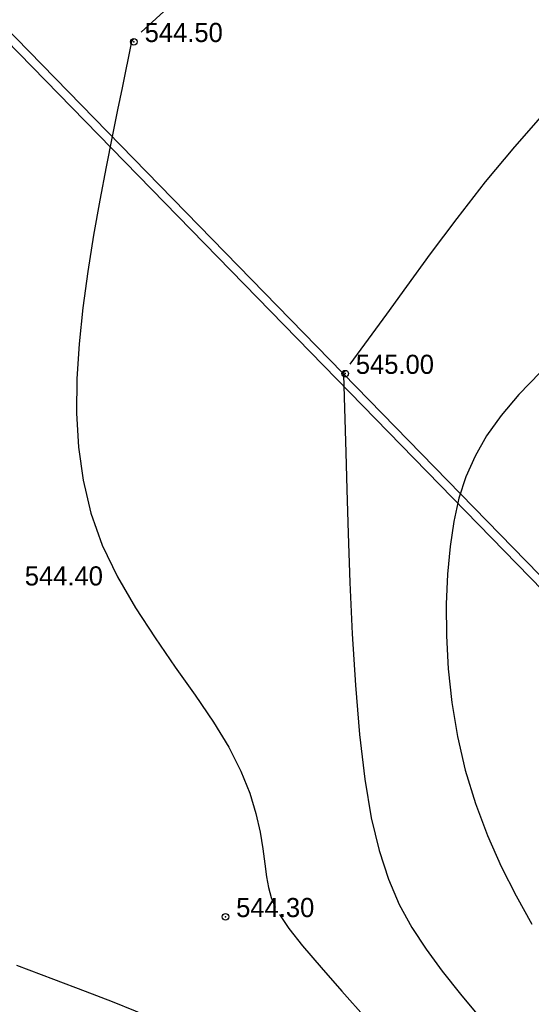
# Model space of a CAD drawing. Extents: x 0 to 362422, y 0 to 4201735.
# Tile 245 of 256: x 360174 to 360197, y 4200463 to 4200508. Entities that reach past the tile are written whole.
import ezdxf

# ---------------------------------------------------------------- set-up
doc = ezdxf.new("R2010")
doc.units = 0
doc.header["$LTSCALE"] = 0.5
doc.header["$MEASUREMENT"] = 0
doc.header["$PDMODE"] = 32
doc.header["$PDSIZE"] = 0.3
doc.linetypes.add('CONTI', pattern=[0])
for name, color, linetype in [('(004) Точки рельефа', 7, 'Continuous'), ('(040) Ограда', 7, 'Continuous'), ('GORIZDEFAULT', 32, 'CONTI'), ('PI_TTDEFAULT', 5, 'CONTI')]:
    doc.layers.add(name, color=color, linetype=linetype)
doc.layers.add('(032) Горизонтали утолщенные', color=32, linetype='Continuous', lineweight=30)
doc.layers.add('.', color=7, linetype='Continuous', lineweight=15)
doc.styles.add('D-431', font='txt')
doc.linetypes.add('ОГРАДА_ГЛИН', pattern='A,4,["|",Standard,S=0.8,R=0,X=0,Y=-0.8],0.5,["|",Standard,S=0.8,R=0,X=0,Y=-0.8],3.5', length=8)

# ---------------------------------------------------------------- blocks, each defined once
blk = doc.blocks.new('gergrgrre')
at = {"layer": '(032) Горизонтали утолщенные', "color": 32}
blk.add_polyline3d([(360173.38, 4200464.57, 544), (360175.07, 4200463.93, 544), (360176.52, 4200463.38, 544), (360177.76, 4200462.91, 544), (360178.82, 4200462.48, 544), (360179.77, 4200462.07, 544), (360180.65, 4200461.65, 544), (360181.52, 4200461.19, 544), (360182.41, 4200460.68, 544), (360183.37, 4200460.09, 544), (360184.38, 4200459.44, 544), (360185.42, 4200458.74, 544), (360186.46, 4200458.01, 544), (360187.47, 4200457.27, 544), (360188.43, 4200456.55, 544), (360189.31, 4200455.86, 544), (360190.05, 4200455.25, 544), (360190.72, 4200454.67, 544), (360191.36, 4200454.08, 544), (360191.99, 4200453.46, 544), (360192.64, 4200452.79, 544), (360193.35, 4200452.04, 544)], dxfattribs=at)
at = {"layer": '(040) Ограда', "linetype": 'ОГРАДА_ГЛИН', "flags": 128}
blk.add_lwpolyline([(360140.403, 4200540.738), (360188.33, 4200491.65), (360223.715, 4200455.409), (360264.851, 4200409.871)], dxfattribs=at)
at = {"layer": '(040) Ограда', "flags": 128}
blk.add_lwpolyline([(360140.116, 4200540.458), (360188.044, 4200491.371), (360223.423, 4200455.135), (360264.554, 4200409.603)], dxfattribs=at)
at = {"layer": 'GORIZDEFAULT', "color": 32}
for points in [[(360200.336, 4200520.794, 544.5), (360199.85, 4200520.74, 544.5), (360198.63, 4200520.54, 544.5), (360197.34, 4200520.24, 544.5), (360195.99, 4200519.81, 544.5), (360194.56, 4200519.24, 544.5), (360193.05, 4200518.5, 544.5), (360191.47, 4200517.58, 544.5), (360189.81, 4200516.45, 544.5), (360188.12, 4200515.18, 544.5), (360186.46, 4200513.84, 544.5), (360184.86, 4200512.48, 544.5), (360183.38, 4200511.17, 544.5), (360182.08, 4200509.99, 544.5), (360180.99, 4200508.99, 544.5), (360179.09, 4200507.25, 544.5)], [(360178.75, 4200506.94, 544.5), (360178.7, 4200506.89, 544.5), (360178.65, 4200506.83, 544.5), (360178.22, 4200504.71, 544.5), (360178.01, 4200503.7, 544.5), (360177.76, 4200502.48, 544.5), (360177.48, 4200501.09, 544.5), (360177.19, 4200499.57, 544.5), (360176.91, 4200497.96, 544.5), (360176.65, 4200496.31, 544.5), (360176.42, 4200494.64, 544.5), (360176.25, 4200493, 544.5), (360176.14, 4200491.4, 544.5), (360176.13, 4200489.82, 544.5), (360176.22, 4200488.27, 544.5), (360176.43, 4200486.75, 544.5), (360176.79, 4200485.25, 544.5), (360177.31, 4200483.78, 544.5), (360178.01, 4200482.33, 544.5), (360178.83, 4200480.92, 544.5), (360179.73, 4200479.54, 544.5), (360180.65, 4200478.2, 544.5), (360181.56, 4200476.92, 544.5), (360182.4, 4200475.69, 544.5), (360183.11, 4200474.54, 544.5), (360183.66, 4200473.45, 544.5), (360184.06, 4200472.44, 544.5), (360184.34, 4200471.51, 544.5), (360184.54, 4200470.66, 544.5), (360184.66, 4200469.9, 544.5), (360184.75, 4200469.21, 544.5), (360184.83, 4200468.61, 544.5), (360184.92, 4200468.12, 544.5), (360185.04, 4200467.67, 544.5), (360185.23, 4200467.22, 544.5)], [(360197.48, 4200503.48, 545), (360196.18, 4200502.01, 545), (360194.85, 4200500.4, 545), (360193.55, 4200498.73, 545), (360192.33, 4200497.11, 545), (360191.24, 4200495.62, 545), (360190.32, 4200494.35, 545), (360188.64, 4200492.07, 545)], [(360197.36, 4200491.69, 545.5), (360196.39, 4200490.67, 545.5), (360195.57, 4200489.71, 545.5), (360194.91, 4200488.78, 545.5), (360194.38, 4200487.85, 545.5), (360193.96, 4200486.91, 545.5), (360193.64, 4200485.93, 545.5), (360193.41, 4200484.87, 545.5), (360193.24, 4200483.72, 545.5), (360193.12, 4200482.45, 545.5), (360193.06, 4200481.08, 545.5), (360193.07, 4200479.63, 545.5), (360193.15, 4200478.12, 545.5), (360193.32, 4200476.58, 545.5), (360193.57, 4200475.03, 545.5), (360193.93, 4200473.49, 545.5), (360194.4, 4200471.97, 545.5), (360194.95, 4200470.51, 545.5), (360195.58, 4200469.09, 545.5), (360196.26, 4200467.74, 545.5), (360196.98, 4200466.45, 545.5)], [(360188.43, 4200491.78, 545), (360188.38, 4200491.71, 545), (360188.33, 4200491.65, 545), (360188.35, 4200491.58, 545), (360188.47, 4200488.03, 545), (360188.51, 4200486.33, 545), (360188.57, 4200484.31, 545), (360188.65, 4200482.08, 545), (360188.76, 4200479.73, 545), (360188.91, 4200477.38, 545), (360189.09, 4200475.13, 545), (360189.33, 4200473.08, 545), (360189.63, 4200471.31, 545), (360189.99, 4200469.81, 545), (360190.41, 4200468.5, 545), (360190.91, 4200467.35, 545), (360191.49, 4200466.3, 545), (360192.14, 4200465.3, 545), (360192.88, 4200464.3, 545), (360193.71, 4200463.25, 545), (360194.62, 4200462.16, 545)], [(360185.42, 4200466.89, 544.5), (360185.85, 4200466.25, 544.5), (360186.48, 4200465.46, 544.5), (360187.33, 4200464.46, 544.5), (360188.28, 4200463.38, 544.5), (360189.39, 4200462.13, 544.5)]]:
    blk.add_polyline3d(points, dxfattribs=at)
at = {"layer": 'PI_TTDEFAULT', "color": 5}
for p in [(360178.75, 4200506.81, 544.5), (360188.43, 4200491.63, 545), (360182.95, 4200466.78, 544.3)]:
    blk.add_point(p, dxfattribs=at)
at = {"layer": '(004) Точки рельефа', "style": 'D-431'}
for s, p in [('544.50', (360179.25, 4200506.8)), ('545.00', (360188.92, 4200491.62)), ('544.40', (360173.76, 4200481.94)), ('544.30', (360183.44, 4200466.77))]:
    blk.add_text(s, height=0.875, dxfattribs=at).set_placement(p)

msp = doc.modelspace()

# ---------------------------------------------------------------- hatches: boundary and pattern name
at = {"layer": '.', "ltscale": 0.149071}
h = msp.add_hatch(color=256, dxfattribs=at)
h.dxf.hatch_style = 1
h.set_gradient(color1=(255, 255, 255), tint=1)
h.paths.add_polyline_path([(359890.241, 4200063.476), (362234.445, 4200063.476), (362234.349, 4201313.892), (359890.241, 4201328.891)], flags=17)
h.paths.add_polyline_path([(359890.241, 4200063.476), (362234.445, 4200063.476), (362234.445, 4201313.891), (359890.241, 4201328.891)], flags=17)

# ---------------------------------------------------------------- block references
at = {"linetype": 'Continuous'}
msp.add_blockref('gergrgrre', (0, 0), dxfattribs=at)

doc.saveas('drawing.dxf')
